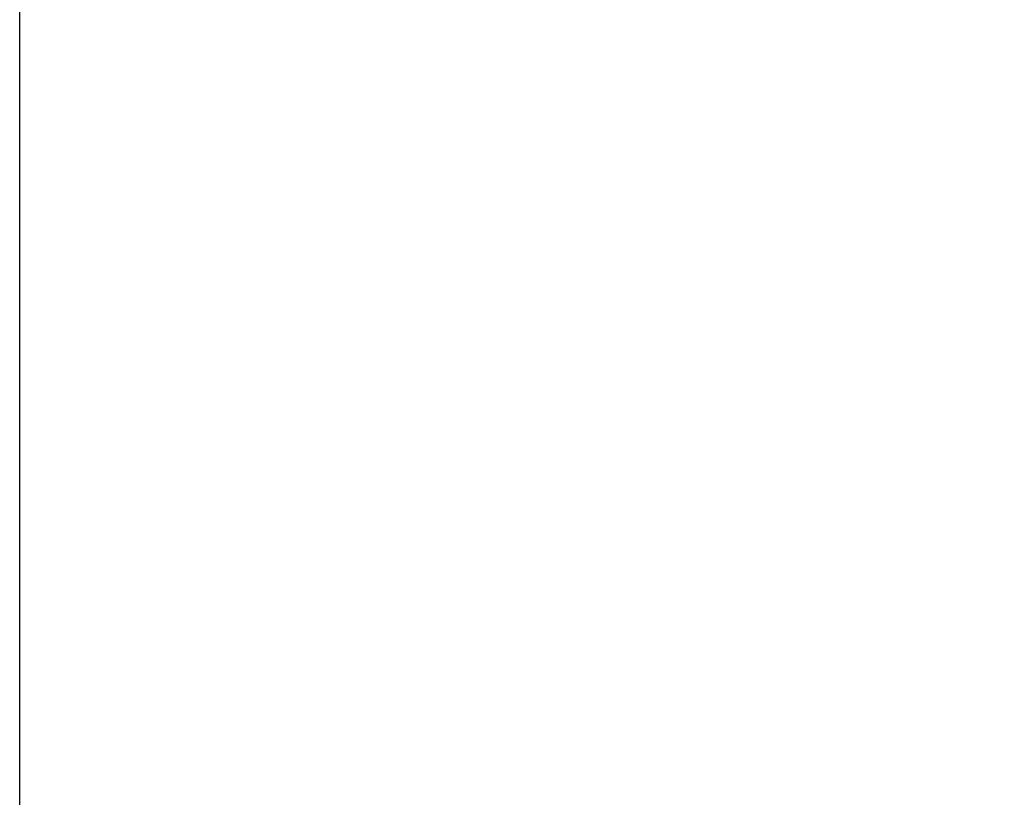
# Paper-space layout 'Surface Plate' of a CAD drawing. Header units: millimetres. Extents: x 2386 to 18395, y 1192 to 15955.
# Tile 3 of 48: x 3292 to 4092, y 4481 to 5113. Entities that reach past the tile are written whole.
import ezdxf

# ---------------------------------------------------------------- set-up
doc = ezdxf.new("R2010")
doc.units = ezdxf.units.MM
doc.layers.add('COMPONENT_GEOMETRY', color=7, linetype='Continuous')
doc.styles.add('SLDTEXTSTYLE1', font='TXT', dxfattribs={"width": 0.75})
doc.dimstyles.new('SLDDIMSTYLE0', dxfattribs={"dimtxt": 100, "dimasz": 6.604, "dimexe": 0, "dimexo": 0.0625, "dimgap": 25, "dimtad": 0, "dimtih": 1, "dimtoh": 1, "dimdec": 0, "dimlfac": 0.5, "dimrnd": 1e-09, "dimzin": 12, "dimdsep": 46, "dimtxsty": 'SLDTEXTSTYLE1', "dimsah": 1, "dimcen": 0.09, "dimadec": 0, "dimazin": 3, "dimtfac": 1, "dimtdec": 0, "dimtofl": 0, "dimtmove": 0, "dimatfit": 3, "dimfxl": 1, "dimfrac": 2, "dimtolj": 1, "dimtzin": 12, "dimarcsym": 0})

# ---------------------------------------------------------------- blocks, each defined once
blk = doc.blocks.new('_D_5')
at = {"layer": 'COMPONENT_GEOMETRY', "color": 7, "ltscale": 2}
for p, q in [((10064.61, 5970.28), (10176.21, 5970.28)), ((10169.86, 5970.28), (10169.86, 3818.65)), ((10169.86, 1508.27), (10169.86, 3659.9)), ((3457.91, 1508.27), (10176.21, 1508.27))]:
    blk.add_line(p, q, dxfattribs=at)
for points in [[(10169.86, 5970.28), (10168.85, 5963.68), (10170.88, 5963.68)], [(10169.86, 1508.27), (10170.88, 1514.88), (10168.85, 1514.88)]]:
    blk.add_solid(points, dxfattribs=at)
at = {"layer": 'COMPONENT_GEOMETRY', "color": 7, "ltscale": 2, "insert": (10022.09, 3788.81), "char_height": 100, "attachment_point": 1, "style": 'SLDTEXTSTYLE1'}
blk.add_mtext('2231', dxfattribs=at)

psp = doc.layouts.new('Surface Plate')

# ---------------------------------------------------------------- linework, layer by layer
at = {"color": 7, "linetype": 'Continuous', "lineweight": 25, "ltscale": 2}
psp.add_line((3292.33, 1555.27), (3292.33, 5775.06), dxfattribs=at)

# ---------------------------------------------------------------- dimensions: what is measured, and where the dimension line sits
at = {"layer": 'COMPONENT_GEOMETRY', "color": 7, "ltscale": 2}
dim = psp.add_linear_dim(base=(10169.86, 1508.27), p1=(10062.07, 5970.28), p2=(3455.37, 1508.27), angle=90, dimstyle='SLDDIMSTYLE0', dxfattribs=at)
dim.commit()
dim.dimension.update_dxf_attribs({"geometry": '_D_5', "text_midpoint": (10169.86, 3739.28), "dimtype": 160})

doc.saveas('drawing.dxf')
